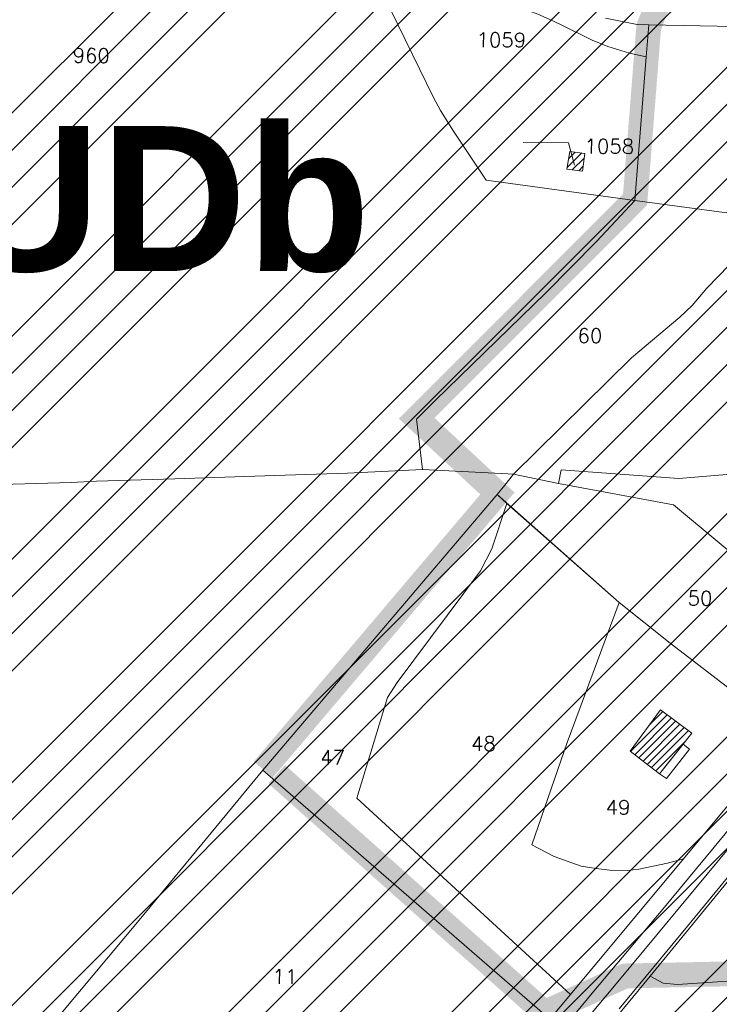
# Model space of a CAD drawing. Header units: metres. Extents: x 578835 to 593571, y 248557 to 255108.
# Tile 57 of 251: x 582948 to 583117, y 249474 to 249711. Entities that reach past the tile are written whole.
import ezdxf

# ---------------------------------------------------------------- set-up
doc = ezdxf.new("R2010")
doc.units = ezdxf.units.M
doc.linetypes.add('CACHEX2', pattern=[0.75, 0.5, -0.25])
doc.linetypes.add('SOLID_LINE', pattern=[0])
for name, color, linetype, lineweight in [('Cad-BATIMENT_BATI_LEGER13', 7, 'SOLID_LINE', 0), ('Cad-BATIMENT_BATI_PRIVE12', 7, 'SOLID_LINE', 0), ('Cad-BATIMENT_BATI_PRIVE12_HACH', 7, 'SOLID_LINE', 0), ('Cad-PARCELLAIRE_PARCELLE1', 250, 'SOLID_LINE', 0), ('Cad-PARCELLAIRE_PARCELLE1_', 250, 'SOLID_LINE', 0), ('Cad-RESEAU_ROUT_AXE_DE_VOIE26', 255, 'SOLID_LINE', 0), ('Cad-RESEAU_ROUT_LIMITE_DE_VOIE_P23', 8, 'SOLID_LINE', 0), ('Cad-TOPONYMIE_DETAIL_PARCELLAIR181', 7, 'SOLID_LINE', 0), ('Cad-TOPONYMIE_NUMERO_DE_PARCELL182', 250, 'SOLID_LINE', 0), ('PLU', 7, 'CACHEX2', 5), ('PPRIF - contour', 10, 'Continuous', 9)]:
    doc.layers.add(name, color=color, linetype=linetype, lineweight=lineweight)
doc.layers.add('PLU nom', color=7, linetype='Continuous')
doc.styles.get("Standard").update_dxf_attribs({"font": 'arialbd_0.ttf', "height": 50})
doc.styles.add('TEXTSTYLE_45_11', font='txt.shx', dxfattribs={"oblique": 50})

msp = doc.modelspace()

# ---------------------------------------------------------------- hatches: boundary and pattern name
at = {"layer": 'Cad-BATIMENT_BATI_PRIVE12_HACH', "ltscale": 0.4}
h = msp.add_hatch(dxfattribs=at)
h.set_pattern_fill('ANSI31', color=256, scale=0.4, style=0)
h.paths.add_polyline_path([(583081.01, 249679.68), (583080.29, 249675.38), (583084.03, 249674.91), (583084.58, 249679.2)])
h = msp.add_hatch(dxfattribs=at)
h.set_pattern_fill('ANSI31', color=256, scale=0.4, style=0)
h.paths.add_polyline_path([(583102.88, 249544.84), (583095.55, 249534.87), (583102.68, 249529.44), (583110.44, 249539.23)])
at = {"layer": 'PPRIF - contour', "lineweight": 15}
h = msp.add_hatch(dxfattribs=at)
h.set_pattern_fill('ANSI34', color=30, scale=2, style=0)
h.paths.add_polyline_path([(583168.56, 249236.59), (583178.02, 249273.37), (583184.15, 249314.36), (583186.86, 249348.54), (583183.82, 249412.65), (583188.31, 249497.75), (583209.56, 249638.59), (583209.57, 249654.16), (583202.87, 249764.69), (583181.22, 249772.54), (583212.18, 249841.81), (583235.33, 249974.64), (583193.51, 249985.09), (583186.04, 250045.54), (583188.28, 250067.18), (583195.8, 250078.07), (583245.78, 250078.37), (583251.01, 250132.85), (583194.25, 250138.82), (583209.94, 250168.32), (583209.19, 250188.47), (583208.21, 250203.8), (583217.43, 250267.61), (583213.64, 250277.41), (583256.98, 250284.74), (583262.34, 250350.34), (583266.18, 250436.39), (583274.5, 250436.7), (583214.43, 250499.33), (583184.56, 250537.39), (583218.91, 250547.09), (583241.07, 250552.07), (583269.68, 250547.09), (583271.18, 250569.48), (583274.91, 250580.67), (583286.48, 250597.77), (583293.66, 250716.62), (583278.73, 250731.44), (583193.67, 250750.25), (583156.78, 250759.28), (583135.71, 250831.5), (583141.39, 250856.49), (583145.69, 250864.01), (583161.1, 250891.6), (583169.34, 250905.21), (583172.57, 250920.26), (583171.49, 250936.38), (583169.31, 250950.6), (583181.85, 251003.26), (583206.95, 251084.03), (583216.62, 251114.12), (583232.39, 251161.77), (583245.29, 251209.41), (583234.54, 251210.94), (583234.1, 251288.09), (583244.66, 251288.39), (583237.9, 251328.73), (583229.54, 251356.01), (583200.13, 251357.42), (583190.46, 251371.39), (583189.74, 251379.63), (583190.1, 251406.14), (583244.22, 251415.82), (583256.04, 251419.04), (583270.74, 251430.86), (583295.47, 251440.89), (583325.21, 251451.64), (583340.94, 251464.43), (583366, 251457.91), (583398.59, 251444.88), (583422.15, 251436.37), (583417.63, 251462.92), (583418.14, 251495.99), (583409.11, 251546.1), (583400.09, 251585.18), (583359.99, 251579.17), (583344.95, 251609.23), (583333.92, 251624.76), (583325.9, 251633.28), (583319.39, 251648.31), (583296.33, 251649.31), (583292.32, 251666.85), (583282.01, 251764.42), (583240.65, 251790.03), (583212.78, 251805.76), (583221.32, 251831.82), (583251.44, 251830.48), (583273.02, 251828.23), (583262.67, 251903.93), (583199.69, 251895.44), (583192.95, 251945.32), (583256.33, 251954.31), (583243.74, 252050.47), (583214.52, 252068.27), (583208.68, 252073.66), (583201.93, 252137.92), (583178.11, 252135.22), (583183.95, 252176.12), (583226.69, 252181.65), (583216.8, 252253.1), (583210.96, 252307.92), (583193.36, 252422.33), (583178.97, 252519.84), (583167.73, 252607.66), (583178.52, 252614.4), (583188.29, 252625.39), (583184.93, 252642.05), (583192.13, 252639.75), (583210.89, 252641.9), (583205.05, 252676.95), (583200.1, 252708.47), (583205.05, 252708.02), (583194.96, 252797.38), (583191.02, 252799.28), (583173.51, 252800.6), (583168.08, 252797.59), (583165.67, 252793.82), (583165.69, 252787.69), (583073.05, 252815.41), (583065.66, 252814.13), (583065.94, 252812.7), (583046.85, 252808.33), (583047.04, 252816.04), (582997.15, 252812.42), (582995.86, 252782.45), (582980.16, 252787.72), (582949.89, 252804.92), (582947.27, 252800.69), (582935.19, 252777.61), (582924.38, 252768.8), (582917.32, 252760.63), (582910.91, 252748.5), (582903.76, 252736.42), (582880, 252724.86), (582817.58, 252706.15), (582782.59, 252696.37), (582747.69, 252696.56), (582653.19, 252726.32), (582583.51, 252736.7), (582547.53, 252745.89), (582391.95, 252693.83), (582342.71, 252696.56), (582258, 252701.11), (582228.89, 252730.03), (582194.3, 252754.65), (582137.15, 252749.12), (582028.37, 252701.22), (581997.03, 252701.83), (581923.09, 252643.99), (581895.44, 252653.82), (581782.97, 252699.88), (581749.17, 252724.45), (581694.48, 252730.59), (581626.87, 252779.73), (581623.69, 252832.13), (581568.99, 252867.14), (581549.94, 252902.76), (581520.9, 252875.84), (581488.95, 252861.1), (581415.1, 252871.66), (581333.97, 252861.22), (581285.87, 252845.9), (581226.26, 252859.41), (581213.27, 252848.96), (581176.79, 252829.19), (581135.62, 252832.26), (581093.83, 252851.3), (581026.18, 252865.71), (580894.22, 252859.98), (580764.18, 252821.75), (580666.25, 252837.89), (580606.97, 252807.31), (580553.37, 252825.96), (580518.38, 252831.19), (580426.24, 252844.58), (580314.78, 252864.48), (580232.54, 252861.61), (580193.34, 252877.86), (579737.68, 252731.06), (579339.29, 252594.91), (579467.34, 252529.95), (579492.26, 252526.53), (579537.88, 252506.87), (579628.29, 252501.98), (579673.34, 252488.27), (579756.55, 252421.24), (579801.62, 252412.32), (579849.52, 252376.66), (579890.09, 252373.24), (579954.11, 252362.98), (580003.08, 252331.22), (580020.69, 252319.86), (580037.79, 252307.65), (580048.55, 252295.44), (580067.12, 252269.55), (580095.49, 252178.46), (580127.66, 252086.63), (580157.22, 252011.67), (580209.32, 251928.46), (580208.41, 251858.24), (580196.24, 251818.11), (580206.29, 251790.3), (580227.07, 251716.54), (580274.53, 251673.98), (580324.82, 251599.61), (580345.2, 251567.99), (580352.27, 251548.44), (580380.56, 251474.57), (580498.13, 251465.11), (580632.34, 251425.65), (580688.87, 251403.81), (580903, 251328.66), (581057.22, 251304.45), (581128.89, 251277.45), (581306.24, 251176.53), (581363.6, 251156.15), (581418.4, 251079.72), (581465.72, 250967.17), (581546.02, 250830.88), (581604.72, 250760.44), (581621.29, 250710.76), (581635.31, 250677.64), (581677.37, 250643.25), (581761.5, 250538.8), (581878.03, 250481.58), (581978.36, 250416.05), (582083.64, 250336.15), (582132.06, 250252.96), (582193.12, 250147.32), (582211.34, 250118.18), (582217.79, 250080.35), (582244.22, 249930.09), (582252.92, 249788.8), (582279.87, 249720.73), (582264.14, 249693.23), (582229.1, 249576.98), (582243.69, 249504.21), (582236.53, 249458.37), (582233.12, 249417.21), (582207.89, 249404.14), (582210.7, 249314.66), (582282.52, 249136.36), (582365.79, 249069.63), (582329.51, 248868.66), (582370.33, 248802.93), (582389.99, 248830.88), (582435.35, 248829.37), (582475.81, 248930.64), (582488.18, 248933.83), (582505.04, 248934.94), (582536.56, 248931.03), (582545.58, 248873.46), (582547.73, 248837.81), (582559.27, 248733.3), (582660.26, 248731.96), (582707.75, 248722.61), (582711.09, 248844.25), (582713.77, 248853.61), (582730.11, 248933.31), (582770.57, 249048.63), (582781.22, 249070.77), (582782.86, 249074.05), (582786.69, 249073.51), (582794.34, 249066.4), (582795.98, 249060.39), (582802, 249037.44), (582837.54, 249029.24), (582847.92, 249019.4), (582859.41, 249022.68), (582870.89, 249021.59), (582882.91, 249029.79), (582897.68, 249024.87), (582894.41, 249004.61), (582898.78, 248991.5), (582903.16, 248984.94), (582914.71, 248986.01), (582980.86, 249040.12), (583036.72, 249107.47), (583089.79, 249152.85), (583096.96, 249144.66), (583169.29, 249123.72), (583150.9, 249178.85), (583158.77, 249200.15)])

# ---------------------------------------------------------------- linework, layer by layer
at = {"layer": 'Cad-BATIMENT_BATI_LEGER13'}
msp.add_lwpolyline([(583104.35, 249528.24), (583109.93, 249535.39), (583108.35, 249536.6), (583102.68, 249529.44), (583104.35, 249528.24), (583104.35, 249528.24)], close=True, dxfattribs=at)
msp.add_lwpolyline([(583104.35, 249528.24), (583109.93, 249535.39), (583108.35, 249536.6), (583102.68, 249529.44), (583104.35, 249528.24), (583104.35, 249528.24)], close=True, dxfattribs=at)
at = {"layer": 'Cad-BATIMENT_BATI_PRIVE12'}
for points in [[(583081.01, 249679.68), (583080.29, 249675.38), (583084.03, 249674.91), (583084.58, 249679.2), (583081.01, 249679.68), (583081.01, 249679.68)], [(583102.88, 249544.84), (583095.55, 249534.87), (583102.68, 249529.44), (583110.44, 249539.23), (583102.88, 249544.84), (583102.88, 249544.84)]]:
    msp.add_lwpolyline(points, close=True, dxfattribs=at)
at = {"layer": 'Cad-PARCELLAIRE_PARCELLE1'}
for points in [[(583034.59, 249727.08), (583037.85, 249713.64), (583048.09, 249692.65), (583049.75, 249689.56), (583052.88, 249684.58), (583060.8, 249672.75), (583096.67, 249667.83), (583099.46, 249702.51), (583095.43, 249703.4), (583090.2, 249704.97), (583086.35, 249706.54), (583079.04, 249710.17), (583076.03, 249711.58), (583073.29, 249712.81), (583071.08, 249713.62), (583068.73, 249714.21), (583058.68, 249716.05), (583057.07, 249716.47), (583053.91, 249717.77), (583045.29, 249721.4), (583039.64, 249723.82), (583034.59, 249727.08), (583034.59, 249727.08)], [(583136.42, 249710.27), (583141.61, 249691.52), (583140.64, 249682.3), (583135.37, 249671.39), (583130.27, 249663.28), (583096.67, 249667.83), (583099.46, 249702.51), (583100.06, 249710.24), (583124.84, 249709.75), (583126.32, 249709.76), (583133.15, 249709.89), (583136.42, 249710.27), (583136.42, 249710.27)], [(583084.58, 249679.2), (583081.01, 249679.68), (583080.29, 249675.38), (583084.03, 249674.91), (583084.58, 249679.2), (583084.58, 249679.2)], [(583067.38, 249601.74), (583095.87, 249629.86), (583107.59, 249639.64), (583110.57, 249642.45), (583114.09, 249646.66), (583130.27, 249663.28), (583096.67, 249667.83), (583087.43, 249657.92), (583075.19, 249645.53), (583048.5, 249619.56), (583043.93, 249615.05), (583045.43, 249602.91), (583066.05, 249601.85), (583067.38, 249601.74), (583067.38, 249601.74)], [(583144.52, 249661.56), (583158.3, 249661.48), (583157.83, 249659.11), (583156.98, 249655.57), (583146.09, 249608.18), (583144.99, 249603.41), (583140.13, 249603.45), (583107.29, 249600.71), (583078.92, 249602.81), (583078.29, 249599.52), (583067.38, 249601.74), (583095.87, 249629.86), (583107.59, 249639.64), (583110.57, 249642.45), (583114.09, 249646.66), (583130.27, 249663.28), (583134.8, 249661.42), (583144.52, 249661.56), (583144.52, 249661.56)], [(583092.88, 249570.75), (583105.24, 249560.97), (583133.61, 249539.15), (583150.15, 249558.47), (583128.6, 249575.62), (583106.01, 249594.37), (583078.29, 249599.52), (583067.38, 249601.74), (583065.29, 249599.11), (583063.42, 249596.84), (583092.88, 249570.75), (583092.88, 249570.75)], [(583140.13, 249603.45), (583179.3, 249603.49), (583150.15, 249558.47), (583128.6, 249575.62), (583106.01, 249594.37), (583078.29, 249599.52), (583078.92, 249602.81), (583107.29, 249600.71), (583140.13, 249603.45), (583140.13, 249603.45)], [(583081.14, 249476.14), (583029.53, 249523.56), (583036.99, 249547.81), (583039.33, 249551.47), (583059.42, 249578.44), (583062.2, 249583.69), (583065.82, 249594.7), (583063.42, 249596.84), (583006.87, 249530.26), (583076.2, 249470.16), (583081.14, 249476.14), (583081.14, 249476.14)], [(583108.44, 249508.85), (583104.56, 249507.86), (583097.68, 249506.39), (583094.9, 249506.04), (583090.68, 249506.14), (583087.35, 249506.54), (583083.76, 249507.12), (583077.21, 249509.48), (583071.79, 249512.25), (583080.37, 249536.94), (583092.88, 249570.75), (583065.82, 249594.7), (583062.2, 249583.69), (583059.42, 249578.44), (583039.33, 249551.47), (583036.99, 249547.81), (583029.53, 249523.56), (583081.14, 249476.14), (583108.44, 249508.85), (583108.44, 249508.85)], [(583133.61, 249539.15), (583108.44, 249508.85), (583104.56, 249507.86), (583097.68, 249506.39), (583094.9, 249506.04), (583090.68, 249506.14), (583087.35, 249506.54), (583083.76, 249507.12), (583077.21, 249509.48), (583071.79, 249512.25), (583080.37, 249536.94), (583092.88, 249570.75), (583105.24, 249560.97), (583133.61, 249539.15), (583133.61, 249539.15)], [(583059.65, 249450.16), (582999.61, 249447.28), (582957.32, 249458.02), (582954.3, 249460.55), (582951.12, 249463.08), (582976.99, 249494.1), (583006.87, 249530.26), (583076.2, 249470.16), (583059.65, 249450.16), (583059.65, 249450.16)], [(583157.89, 249491.24), (583128.47, 249514.87), (583100.4, 249480.54), (583103.51, 249478.9), (583107, 249478.52), (583128.65, 249479.99), (583135.76, 249480.8), (583139.24, 249480.54), (583145.48, 249478.94), (583149.3, 249478.7), (583157.89, 249491.24), (583157.89, 249491.24)]]:
    msp.add_lwpolyline(points, close=True, dxfattribs=at)
for points in [[(582938.05, 249599.09), (582960.6, 249599.75), (582966.68, 249600.04), (582985.59, 249600.61), (583009.77, 249601.39), (583027.28, 249601.96), (583045.43, 249602.91), (583043.93, 249615.05), (583048.5, 249619.56), (583075.19, 249645.53), (583087.43, 249657.92), (583096.67, 249667.83), (583060.8, 249672.75), (583052.88, 249684.58), (583049.75, 249689.56), (583048.09, 249692.65), (583037.85, 249713.64)], [(583151.53, 249711.97), (583144.02, 249711.02), (583136.42, 249710.27), (583133.15, 249709.89), (583126.32, 249709.76), (583124.84, 249709.75), (583124.84, 249709.75), (583124.84, 249709.75), (583100.06, 249710.24), (583097.25, 249710.34), (583089.62, 249711.83)], [(582951.12, 249463.08), (582976.99, 249494.1), (583006.87, 249530.26), (583063.42, 249596.84), (583065.29, 249599.11), (583067.38, 249601.74), (583066.05, 249601.85), (583045.43, 249602.91), (583027.28, 249601.96), (583009.77, 249601.39), (582985.59, 249600.61), (582966.68, 249600.04), (582960.6, 249599.75), (582938.05, 249599.09)], [(583044.9, 249413.37), (583100.4, 249480.54), (583103.51, 249478.9), (583107, 249478.52), (583128.65, 249479.99), (583135.76, 249480.8), (583139.24, 249480.54), (583145.48, 249478.94), (583149.3, 249478.7), (583153.64, 249477.95), (583170.3, 249478), (583212.95, 249477.77), (583212.95, 249477.77), (583212.95, 249477.77), (583211.47, 249475.75), (583209.87, 249474.17), (583208.17, 249472.68)]]:
    msp.add_lwpolyline(points, dxfattribs=at)
at = {"layer": 'Cad-PARCELLAIRE_PARCELLE1_'}
msp.add_lwpolyline([(583084.58, 249679.2), (583084.03, 249674.91), (583080.29, 249675.38), (583081.01, 249679.68), (583084.58, 249679.2), (583084.58, 249679.2)], close=True, dxfattribs=at)
at = {"layer": 'Cad-RESEAU_ROUT_AXE_DE_VOIE26'}
msp.add_lwpolyline([(583225.86, 249692.37), (583215.7, 249663.63), (583201.83, 249628.88), (583183.53, 249596.83), (583174.24, 249580.61), (583164.39, 249566.45), (583141.98, 249538.71), (583092.61, 249479.19), (583038.41, 249414.49), (582973.38, 249336.99), (582912.82, 249263.94)], dxfattribs=at)
msp.add_lwpolyline([(583225.86, 249692.37), (583215.7, 249663.63), (583201.83, 249628.88), (583183.53, 249596.83), (583174.24, 249580.61), (583164.39, 249566.45), (583141.98, 249538.71), (583092.61, 249479.19), (583038.41, 249414.49), (582973.38, 249336.99), (582912.82, 249263.94)], dxfattribs=at)
at = {"layer": 'Cad-RESEAU_ROUT_LIMITE_DE_VOIE_P23'}
for points in [[(583133.67, 249533.27), (583115.86, 249511.69), (583103.46, 249496.73), (583086.79, 249476.9), (583066.58, 249452.43)], [(583134.22, 249522.77), (583113.55, 249497.63), (583109.44, 249492.63), (583092.9, 249472.68)]]:
    msp.add_lwpolyline(points, dxfattribs=at)
at = {"layer": 'Cad-TOPONYMIE_DETAIL_PARCELLAIR181'}
msp.add_lwpolyline([(583069.69, 249681.86), (583080.66, 249681.77), (583082.11, 249676.31), (583082.11, 249676.31)], dxfattribs=at)
at = {"layer": 'PLU', "color": 7, "ltscale": 2, "const_width": 6}
for points in [[(583036.49, 250072.99), (583036.61, 250010.61), (583034.41, 249953.24), (583104.91, 249944.73), (583103.71, 249938.01), (583112.98, 249885.38), (583112.65, 249791.45), (583110.56, 249736.2), (583100.05, 249709.75), (583096.75, 249668.02), (583044.03, 249615.23), (583063.51, 249597.09), (583006.97, 249530.43), (583006.97, 249530.43), (583006.97, 249530.43)], [(583219.25, 249433.27), (583218.81, 249480.61), (583139.1, 249481.49), (583094.37, 249480.61), (583074.88, 249471.76), (583010.22, 249529.28)]]:
    msp.add_lwpolyline(points, dxfattribs=at)

# ---------------------------------------------------------------- texts
at = {"layer": 'Cad-TOPONYMIE_NUMERO_DE_PARCELL182', "style": 'TEXTSTYLE_45_11'}
for s, p in [('1059', (583058.46, 249704.89)), ('960', (582960.93, 249701.1)), ('1058', (583084.54, 249679.2)), ('60', (583082.84, 249633.45)), ('50', (583109.44, 249570.08)), ('48', (583057.12, 249534.94)), ('47', (583020.7, 249531.63)), ('49', (583089.64, 249519.6)), ('11', (583009.19, 249478.73))]:
    msp.add_text(s, height=3.491, rotation=359.5887, dxfattribs=at).set_placement(p)
at = {"layer": 'PLU nom', "insert": (582982.56, 249685.77), "char_height": 35, "width": 195.3422, "attachment_point": 2}
msp.add_mtext('UDb', dxfattribs=at)

doc.saveas('drawing.dxf')
